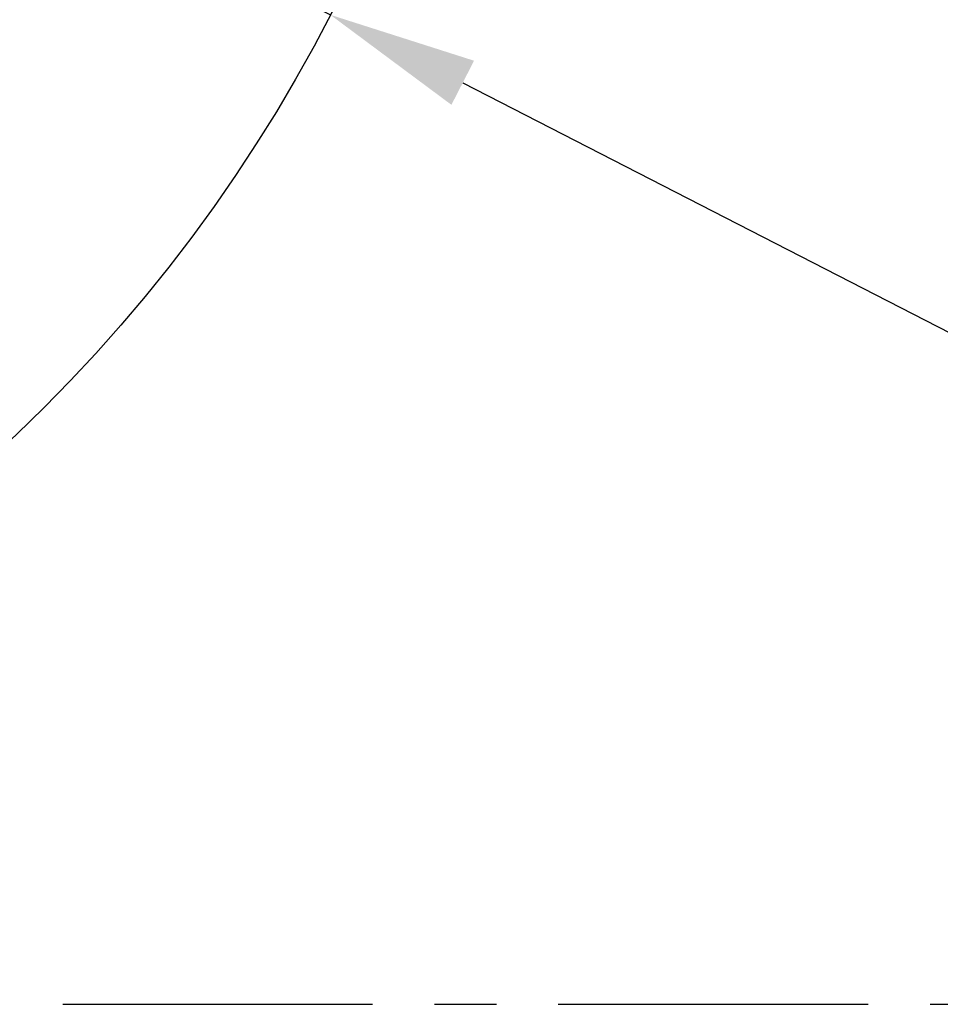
# Model space of a CAD drawing. Header units: millimetres. Extents: x -8713 to 3261, y -18743 to -8704.
# Tile 20 of 154: x -3827 to -3450, y -16094 to -15690. Entities that reach past the tile are written whole.
import ezdxf

# ---------------------------------------------------------------- set-up
doc = ezdxf.new("R2010")
doc.units = ezdxf.units.MM
doc.header["$LTSCALE"] = 10
doc.header["$PDSIZE"] = -1
doc.linetypes.add('CENTER', pattern=[50.8, 31.75, -6.35, 6.35, -6.35])
doc.linetypes.add('CENTERX2', pattern=[20.32, 12.7, -2.54, 2.54, -2.54])
doc.layers.get('Defpoints').update_dxf_attribs({"true_color": 0x5e5e5e})
doc.layers.add('中心线层', color=1, linetype='CENTER')
doc.dimstyles.new('ISO-25', dxfattribs={"dimscale": 20, "dimtxt": 4, "dimasz": 3.05, "dimexe": 3, "dimexo": 0.625, "dimtad": 1, "dimdec": 0, "dimtxsty": 'Standard', "dimcen": 2.5, "dimclrd": 1, "dimclre": 1, "dimclrt": 4, "dimadec": 1, "dimazin": 2, "dimtfac": 1, "dimtdec": 0, "dimtmove": 0, "dimatfit": 0, "dimfxl": 1, "dimarcsym": 0})

# ---------------------------------------------------------------- blocks, each defined once
blk = doc.blocks.new('*D172')
at = {"color": 1, "lineweight": -2, "transparency": 16777216}
for p, q in [((-4272.58, -15394.48), (-3699.94, -15688.46)), ((-3645.67, -15716.32), (-3217.84, -15935.95))]:
    blk.add_line(p, q, dxfattribs=at)
at = {"color": 1, "lineweight": 20, "transparency": 16777216}
blk.add_solid([(-3641.03, -15707.27), (-3650.31, -15725.36), (-3699.94, -15688.46)], dxfattribs=at)
at = {"layer": 'Defpoints', "color": 0, "lineweight": 20, "transparency": 16777216}
for p in [(-4272.58, -15394.48), (-3699.94, -15688.46)]:
    blk.add_point(p, dxfattribs=at)
at = {"color": 4, "transparency": 16777216, "insert": (-3304.14, -15832.63), "char_height": 80, "attachment_point": 5, "rotation": 332.8255}
blk.add_mtext('R644', dxfattribs=at)

msp = doc.modelspace()

# ---------------------------------------------------------------- linework, layer by layer
at = {"color": 4}
msp.add_circle((-4272.58, -15394.48), 643.69, dxfattribs=at)
at = {"layer": '中心线层', "color": 2, "linetype": 'CENTERX2'}
msp.add_line((-6248.09, -16094.22), (-2297.07, -16094.22), dxfattribs=at)

# ---------------------------------------------------------------- dimensions: what is measured, and where the dimension line sits
dim = msp.add_radius_dim(center=(-4272.58, -15394.48), mpoint=(-3699.94, -15688.46), dimstyle='ISO-25')
dim.commit()
dim.dimension.update_dxf_attribs({"geometry": '*D172', "text_midpoint": (-3328.12, -15879.34), "dimtype": 164})

doc.saveas('drawing.dxf')
